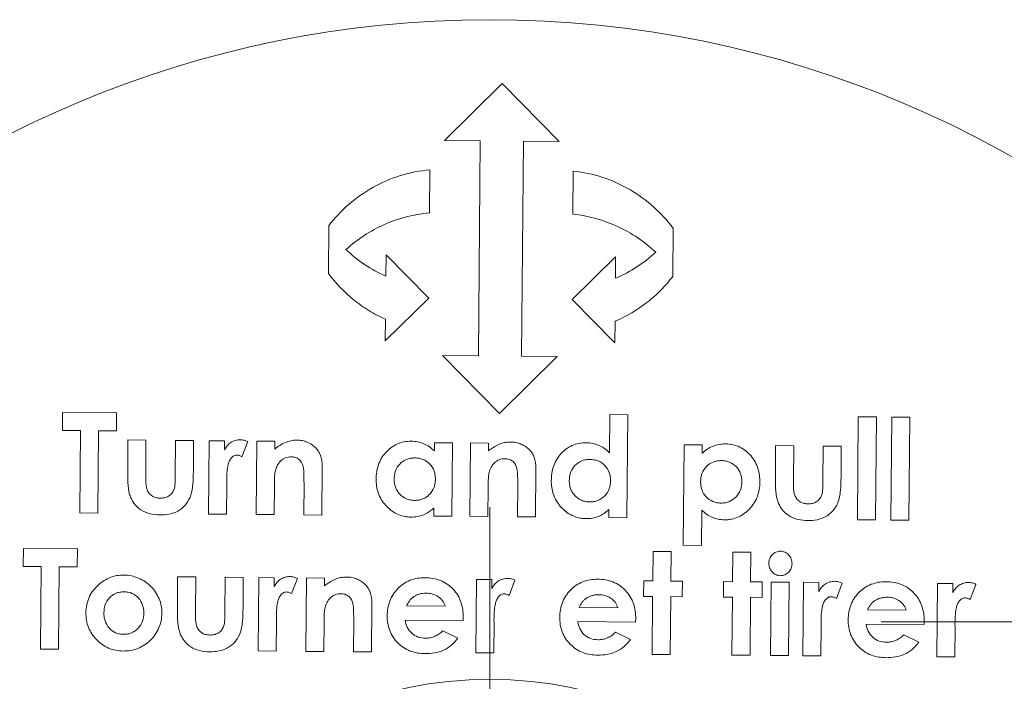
# Model space of a CAD drawing. Header units: millimetres. Extents: x 96 to 854, y -4 to 851.
# Tile 21 of 24: x 759 to 793, y 693 to 716. Entities that reach past the tile are written whole.
import ezdxf

# ---------------------------------------------------------------- set-up
doc = ezdxf.new("R2010")
doc.units = ezdxf.units.MM

# ---------------------------------------------------------------- blocks, each defined once
blk = doc.blocks.new('SW_CENTERMARKSYMBOL_10')
at = {"color": 0, "linetype": 'Continuous', "lineweight": 0}
for p, q in [((0, 2.5), (0, 4.65)), ((0, 0), (0, 2.5)), ((-2.5, 0), (-4.65, 0)), ((0, 0), (-2.5, 0)), ((0, 0), (2.5, 0)), ((0, 0), (0, -2.5)), ((2.5, 0), (4.65, 0)), ((0, -2.5), (0, -4.65))]:
    blk.add_line(p, q, dxfattribs=at)
blk = doc.blocks.new('SW_CENTERMARKSYMBOL_11')
at = {"color": 0, "linetype": 'Continuous', "lineweight": 0}
blk.add_line((0, 5), (0, 20), dxfattribs=at)

msp = doc.modelspace()

# ---------------------------------------------------------------- linework, layer by layer
at = {"color": 7, "linetype": 'Continuous', "lineweight": 15}
for p, q in [((776.007, 713.919), (773.99, 711.937)), ((777.99, 711.902), (776.007, 713.919)), ((773.99, 711.937), (775.24, 711.926)), ((775.24, 711.926), (775.174, 704.426)), ((776.674, 704.413), (776.74, 711.913)), ((776.74, 711.913), (777.99, 711.902)), ((773.468, 709.416), (773.481, 710.916)), ((778.481, 710.872), (778.468, 709.372)), ((769.964, 708.972), (769.949, 707.304)), ((781.949, 707.2), (781.963, 708.867)), ((771.955, 707.954), (771.948, 707.204)), ((773.442, 706.441), (771.955, 707.954)), ((779.955, 707.884), (778.442, 706.398)), ((779.948, 707.134), (779.955, 707.884)), ((771.929, 704.954), (773.442, 706.441)), ((778.442, 706.398), (779.928, 704.885)), ((771.935, 705.704), (771.929, 704.954)), ((779.928, 704.885), (779.935, 705.635)), ((773.924, 704.437), (775.907, 702.42)), ((775.174, 704.426), (773.924, 704.437)), ((775.907, 702.42), (777.924, 704.402)), ((777.924, 704.402), (776.674, 704.413)), ((760.682, 702.458), (760.676, 701.83)), ((762.566, 702.441), (760.682, 702.458)), ((762.561, 701.813), (762.566, 702.441)), ((779.752, 702.381), (779.741, 701.051)), ((780.381, 702.376), (779.752, 702.381)), ((780.349, 698.786), (780.381, 702.376)), ((788.412, 702.306), (788.381, 698.716)), ((789.041, 702.3), (788.412, 702.306)), ((789.009, 698.711), (789.041, 702.3)), ((789.579, 702.295), (789.548, 698.706)), ((790.207, 702.29), (789.579, 702.295)), ((790.176, 698.7), (790.207, 702.29)), ((760.676, 701.83), (761.305, 701.824)), ((761.305, 701.824), (761.28, 698.953)), ((761.908, 698.947), (761.933, 701.819)), ((761.933, 701.819), (762.561, 701.813)), ((762.962, 701.496), (762.953, 700.439)), ((763.59, 701.49), (762.962, 701.496)), ((763.58, 700.263), (763.59, 701.49)), ((764.622, 701.481), (764.611, 700.233)), ((765.25, 701.476), (764.622, 701.481)), ((765.241, 700.401), (765.25, 701.476)), ((765.789, 701.471), (765.767, 698.913)), ((766.327, 701.466), (765.789, 701.471)), ((766.325, 701.151), (766.327, 701.466)), ((766.935, 700.911), (767.135, 701.441)), ((767.449, 701.456), (767.427, 698.899)), ((768.077, 701.451), (767.449, 701.456)), ((768.075, 701.18), (768.077, 701.451)), ((773.641, 701.402), (773.639, 701.114)), ((774.269, 701.397), (773.641, 701.402)), ((774.247, 698.839), (774.269, 701.397)), ((774.897, 701.391), (774.875, 698.834)), ((775.526, 701.386), (774.897, 701.391)), ((775.523, 701.115), (775.526, 701.386)), ((782.346, 701.326), (782.315, 697.827)), ((782.974, 701.321), (782.346, 701.326)), ((782.972, 701.033), (782.974, 701.321)), ((785.532, 701.299), (785.522, 700.242)), ((786.16, 701.293), (785.532, 701.299)), ((786.149, 700.066), (786.16, 701.293)), ((787.192, 701.284), (787.181, 700.036)), ((787.82, 701.279), (787.192, 701.284)), ((787.811, 700.204), (787.82, 701.279)), ((769.715, 698.879), (769.73, 700.556)), ((777.164, 698.814), (777.178, 700.491)), ((766.395, 698.908), (766.404, 699.943)), ((766.404, 699.943), (766.403, 700.068)), ((769.097, 699.995), (769.087, 698.884)), ((776.545, 699.93), (776.535, 698.819)), ((768.055, 698.893), (768.064, 699.911)), ((775.503, 698.828), (775.512, 699.846)), ((761.28, 698.953), (761.908, 698.947)), ((765.767, 698.913), (766.395, 698.908)), ((767.427, 698.899), (768.055, 698.893)), ((773.621, 699.124), (773.619, 698.845)), ((779.724, 699.071), (779.721, 698.792)), ((782.944, 697.821), (782.954, 699.052)), ((769.087, 698.884), (769.715, 698.879)), ((773.619, 698.845), (774.247, 698.839)), ((774.875, 698.834), (775.503, 698.828)), ((776.535, 698.819), (777.164, 698.814)), ((779.721, 698.792), (780.349, 698.786)), ((788.381, 698.716), (789.009, 698.711)), ((789.548, 698.706), (790.176, 698.7)), ((759.317, 697.713), (759.312, 697.085)), ((761.202, 697.697), (759.317, 697.713)), ((761.197, 697.069), (761.202, 697.697)), ((781.26, 697.612), (781.251, 696.58)), ((781.888, 697.606), (781.26, 697.612)), ((781.879, 696.574), (781.888, 697.606)), ((782.315, 697.827), (782.944, 697.821)), ((784.042, 697.587), (784.033, 696.555)), ((784.67, 697.582), (784.042, 697.587)), ((784.661, 696.55), (784.67, 697.582)), ((759.312, 697.085), (759.94, 697.08)), ((759.94, 697.08), (759.915, 694.208)), ((760.543, 694.203), (760.568, 697.074)), ((760.568, 697.074), (761.197, 697.069)), ((764.694, 696.724), (764.684, 695.668)), ((765.322, 696.719), (764.694, 696.724)), ((765.311, 695.491), (765.322, 696.719)), ((766.354, 696.71), (766.343, 695.461)), ((766.982, 696.704), (766.354, 696.71)), ((766.973, 695.629), (766.982, 696.704)), ((767.52, 696.7), (767.498, 694.142)), ((768.059, 696.695), (767.52, 696.7)), ((768.056, 696.38), (768.059, 696.695)), ((768.667, 696.139), (768.866, 696.67)), ((769.181, 696.685), (769.158, 694.127)), ((769.809, 696.68), (769.181, 696.685)), ((769.806, 696.409), (769.809, 696.68)), ((775.104, 696.633), (775.081, 694.076)), ((775.642, 696.629), (775.104, 696.633)), ((775.639, 696.314), (775.642, 696.629)), ((776.25, 696.073), (776.449, 696.603)), ((780.937, 696.582), (780.932, 696.044)), ((781.251, 696.58), (780.937, 696.582)), ((782.283, 696.571), (781.879, 696.574)), ((782.278, 696.032), (782.283, 696.571)), ((783.719, 696.558), (783.714, 696.02)), ((784.033, 696.555), (783.719, 696.558)), ((785.065, 696.546), (784.661, 696.55)), ((785.06, 696.008), (785.065, 696.546)), ((785.379, 696.544), (785.356, 693.986)), ((786.007, 696.538), (785.379, 696.544)), ((785.985, 693.981), (786.007, 696.538)), ((786.501, 696.534), (786.478, 693.976)), ((787.039, 696.529), (786.501, 696.534)), ((787.036, 696.214), (787.039, 696.529)), ((787.647, 695.973), (787.846, 696.504)), ((791.167, 696.493), (791.145, 693.936)), ((791.705, 696.488), (791.167, 696.493)), ((791.703, 696.174), (791.705, 696.488)), ((792.313, 695.933), (792.513, 696.463)), ((780.932, 696.044), (781.246, 696.041)), ((781.246, 696.041), (781.228, 694.022)), ((781.857, 694.017), (781.874, 696.036)), ((781.874, 696.036), (782.278, 696.032)), ((783.714, 696.02), (784.028, 696.017)), ((784.028, 696.017), (784.01, 693.998)), ((784.639, 693.992), (784.656, 696.011)), ((784.656, 696.011), (785.06, 696.008)), ((771.447, 694.107), (771.461, 695.784)), ((774.018, 695.7), (772.672, 695.712)), ((780.031, 695.648), (778.685, 695.66)), ((790.082, 695.56), (788.736, 695.572)), ((768.126, 694.136), (768.135, 695.172)), ((768.135, 695.172), (768.134, 695.297)), ((769.787, 694.122), (769.795, 695.14)), ((770.828, 695.223), (770.819, 694.113)), ((772.623, 695.219), (774.64, 695.201)), ((774.64, 695.201), (774.643, 695.32)), ((775.718, 695.106), (775.717, 695.231)), ((778.636, 695.167), (780.653, 695.149)), ((780.653, 695.149), (780.656, 695.267)), ((787.115, 695.006), (787.114, 695.131)), ((790.704, 695.061), (790.707, 695.18)), ((774.457, 694.59), (773.934, 694.845)), ((775.709, 694.07), (775.718, 695.106)), ((780.47, 694.538), (779.946, 694.793)), ((787.106, 693.971), (787.115, 695.006)), ((788.687, 695.079), (790.704, 695.061)), ((791.773, 693.93), (791.782, 694.966)), ((791.782, 694.966), (791.781, 695.09)), ((790.521, 694.45), (789.997, 694.705)), ((759.915, 694.208), (760.543, 694.203)), ((767.498, 694.142), (768.126, 694.136)), ((769.158, 694.127), (769.787, 694.122)), ((770.819, 694.113), (771.447, 694.107)), ((775.081, 694.076), (775.709, 694.07)), ((781.228, 694.022), (781.857, 694.017)), ((784.01, 693.998), (784.639, 693.992)), ((785.356, 693.986), (785.985, 693.981)), ((786.478, 693.976), (787.106, 693.971)), ((791.145, 693.936), (791.773, 693.93))]:
    msp.add_line(p, q, dxfattribs=at)
for radius in [37, 14]:
    msp.add_circle((775.568, 679.15), radius, dxfattribs=at)
for points, knots in [([(773.481, 710.916), (773.131, 710.884), (772.791, 710.816), (772.131, 710.612), (771.807, 710.474), (771.206, 710.139), (770.926, 709.943), (770.406, 709.494), (770.171, 709.243), (769.964, 708.972)], [0, 0, 0, 0, 0.25, 0.25, 0.5, 0.5, 0.75, 0.75, 1, 1, 1, 1]), ([(781.963, 708.867), (781.761, 709.142), (781.533, 709.393), (781.026, 709.848), (780.744, 710.054), (780.148, 710.4), (779.835, 710.541), (779.174, 710.759), (778.83, 710.834), (778.481, 710.872)], [0, 0, 0, 0, 0.25, 0.25, 0.5, 0.5, 0.75, 0.75, 1, 1, 1, 1]), ([(770.557, 708.133), (770.955, 708.496), (771.402, 708.789), (772.399, 709.23), (772.922, 709.366), (773.468, 709.416)], [0, 0, 0, 0, 0.5, 0.5, 1, 1, 1, 1]), ([(778.468, 709.372), (779.012, 709.313), (779.532, 709.168), (780.521, 708.709), (780.964, 708.408), (781.356, 708.039)], [0, 0, 0, 0, 0.5, 0.5, 1, 1, 1, 1]), ([(769.949, 707.304), (770.202, 706.961), (770.494, 706.654), (770.994, 706.25), (771.171, 706.124), (771.542, 705.896), (771.735, 705.794), (771.935, 705.704)], [0, 0, 0, 0, 0.5, 0.5, 0.75, 0.75, 1, 1, 1, 1]), ([(779.935, 705.635), (780.339, 705.807), (780.709, 706.026), (781.217, 706.421), (781.378, 706.565), (781.679, 706.869), (781.819, 707.03), (781.949, 707.2)], [0, 0, 0, 0, 0.5, 0.5, 0.75, 0.75, 1, 1, 1, 1]), ([(766.879, 701.506), (766.821, 701.505), (766.764, 701.499), (766.652, 701.467), (766.598, 701.443), (766.501, 701.379), (766.457, 701.34), (766.382, 701.252), (766.353, 701.202), (766.325, 701.151)], [0, 0, 0, 0, 0.25, 0.25, 0.5, 0.5, 0.75, 0.75, 1, 1, 1, 1]), ([(767.135, 701.441), (767.095, 701.459), (767.054, 701.476), (766.969, 701.499), (766.924, 701.504), (766.879, 701.506)], [0, 0, 0, 0, 0.5, 0.5, 1, 1, 1, 1]), ([(768.852, 701.489), (768.78, 701.488), (768.709, 701.483), (768.569, 701.454), (768.501, 701.433), (768.307, 701.349), (768.188, 701.267), (768.075, 701.18)], [0, 0, 0, 0, 0.25, 0.25, 0.5, 0.5, 1, 1, 1, 1]), ([(769.508, 701.22), (769.464, 701.261), (769.419, 701.301), (769.318, 701.369), (769.265, 701.397), (769.153, 701.443), (769.094, 701.461), (768.974, 701.484), (768.913, 701.487), (768.852, 701.489)], [0, 0, 0, 0, 0.25, 0.25, 0.5, 0.5, 0.75, 0.75, 1, 1, 1, 1]), ([(772.83, 701.454), (772.745, 701.453), (772.661, 701.448), (772.496, 701.415), (772.413, 701.388), (772.184, 701.283), (772.049, 701.177), (771.881, 700.99), (771.832, 700.922), (771.749, 700.778), (771.715, 700.702), (771.662, 700.546), (771.642, 700.464), (771.617, 700.301), (771.613, 700.219), (771.611, 700.136)], [0, 0, 0, 0, 0.125, 0.125, 0.25, 0.25, 0.5, 0.5, 0.625, 0.625, 0.75, 0.75, 0.875, 0.875, 1, 1, 1, 1]), ([(773.639, 701.114), (773.584, 701.165), (773.528, 701.215), (773.404, 701.3), (773.339, 701.336), (773.202, 701.394), (773.129, 701.416), (772.982, 701.447), (772.906, 701.452), (772.83, 701.454)], [0, 0, 0, 0, 0.25, 0.25, 0.5, 0.5, 0.75, 0.75, 1, 1, 1, 1]), ([(776.3, 701.424), (776.228, 701.423), (776.157, 701.418), (776.016, 701.388), (775.949, 701.368), (775.754, 701.284), (775.636, 701.201), (775.523, 701.115)], [0, 0, 0, 0, 0.25, 0.25, 0.5, 0.5, 1, 1, 1, 1]), ([(776.956, 701.155), (776.912, 701.196), (776.867, 701.237), (776.766, 701.305), (776.713, 701.333), (776.601, 701.378), (776.542, 701.396), (776.422, 701.419), (776.361, 701.422), (776.3, 701.424)], [0, 0, 0, 0, 0.25, 0.25, 0.5, 0.5, 0.75, 0.75, 1, 1, 1, 1]), ([(778.933, 701.401), (778.847, 701.4), (778.762, 701.395), (778.597, 701.361), (778.515, 701.335), (778.286, 701.23), (778.151, 701.124), (777.929, 700.876), (777.845, 700.729), (777.765, 700.494), (777.745, 700.412), (777.72, 700.249), (777.716, 700.166), (777.713, 700.083)], [0, 0, 0, 0, 0.125, 0.125, 0.25, 0.25, 0.5, 0.5, 0.75, 0.75, 0.875, 0.875, 1, 1, 1, 1]), ([(779.741, 701.051), (779.687, 701.104), (779.631, 701.154), (779.507, 701.241), (779.442, 701.279), (779.305, 701.339), (779.232, 701.363), (779.084, 701.394), (779.008, 701.398), (778.933, 701.401)], [0, 0, 0, 0, 0.25, 0.25, 0.5, 0.5, 0.75, 0.75, 1, 1, 1, 1]), ([(783.787, 701.359), (783.711, 701.358), (783.635, 701.353), (783.486, 701.325), (783.414, 701.304), (783.276, 701.248), (783.209, 701.213), (783.084, 701.131), (783.027, 701.083), (782.972, 701.033)], [0, 0, 0, 0, 0.25, 0.25, 0.5, 0.5, 0.75, 0.75, 1, 1, 1, 1]), ([(784.982, 700.02), (784.981, 700.102), (784.979, 700.184), (784.957, 700.345), (784.939, 700.425), (784.891, 700.582), (784.857, 700.66), (784.777, 700.806), (784.729, 700.874), (784.619, 701.002), (784.559, 701.061), (784.428, 701.166), (784.355, 701.212), (784.202, 701.286), (784.123, 701.313), (783.958, 701.349), (783.872, 701.356), (783.787, 701.359)], [0, 0, 0, 0, 0.125, 0.125, 0.25, 0.25, 0.375, 0.375, 0.5, 0.5, 0.625, 0.625, 0.75, 0.75, 0.875, 0.875, 1, 1, 1, 1]), ([(766.403, 700.068), (766.405, 700.243), (766.411, 700.418), (766.452, 700.632), (766.463, 700.674), (766.492, 700.757), (766.513, 700.797), (766.562, 700.871), (766.591, 700.905), (766.647, 700.942), (766.667, 700.953), (766.71, 700.966), (766.733, 700.968), (766.755, 700.969)], [0, 0, 0, 0, 0.5, 0.5, 0.625, 0.625, 0.75, 0.75, 0.875, 0.875, 0.9375, 0.9375, 1, 1, 1, 1]), ([(766.755, 700.969), (766.771, 700.968), (766.787, 700.967), (766.802, 700.963), (766.818, 700.96), (766.833, 700.955), (766.848, 700.95), (766.863, 700.944), (766.878, 700.938), (766.892, 700.931), (766.907, 700.925), (766.921, 700.918), (766.935, 700.911)], [0, 0, 0, 0, 0.0000481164, 0.0000481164, 0.0000481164, 0.0000963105, 0.0000963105, 0.0000963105, 0.000144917, 0.000144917, 0.000144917, 0.0001936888, 0.0001936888, 0.0001936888, 0.0001936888]), ([(769.73, 700.556), (769.729, 700.616), (769.728, 700.676), (769.714, 700.795), (769.702, 700.854), (769.669, 700.968), (769.646, 701.023), (769.587, 701.128), (769.549, 701.175), (769.508, 701.22)], [0, 0, 0, 0, 0.25, 0.25, 0.5, 0.5, 0.75, 0.75, 1, 1, 1, 1]), ([(777.178, 700.491), (777.178, 700.551), (777.176, 700.61), (777.162, 700.729), (777.151, 700.788), (777.118, 700.902), (777.095, 700.957), (777.036, 701.063), (776.997, 701.11), (776.956, 701.155)], [0, 0, 0, 0, 0.25, 0.25, 0.5, 0.5, 0.75, 0.75, 1, 1, 1, 1]), ([(768.098, 700.426), (768.116, 700.489), (768.136, 700.551), (768.198, 700.666), (768.238, 700.721), (768.335, 700.812), (768.391, 700.849), (768.485, 700.886), (768.518, 700.894), (768.584, 700.905), (768.617, 700.906), (768.651, 700.908)], [0, 0, 0, 0, 0.25, 0.25, 0.5, 0.5, 0.75, 0.75, 0.875, 0.875, 1, 1, 1, 1]), ([(768.651, 700.908), (768.7, 700.905), (768.749, 700.901), (768.842, 700.871), (768.886, 700.848), (768.999, 700.755), (769.046, 700.665), (769.086, 700.477), (769.09, 700.38), (769.096, 700.188), (769.097, 700.091), (769.097, 699.995)], [0, 0, 0, 0, 0.125, 0.125, 0.25, 0.25, 0.5, 0.5, 0.75, 0.75, 1, 1, 1, 1]), ([(772.239, 700.141), (772.241, 700.188), (772.243, 700.234), (772.258, 700.326), (772.27, 700.371), (772.317, 700.505), (772.368, 700.587), (772.502, 700.726), (772.582, 700.782), (772.717, 700.837), (772.763, 700.851), (772.859, 700.867), (772.908, 700.869), (772.957, 700.87)], [0, 0, 0, 0, 0.125, 0.125, 0.25, 0.25, 0.5, 0.5, 0.75, 0.75, 0.875, 0.875, 1, 1, 1, 1]), ([(772.957, 700.87), (773.006, 700.868), (773.055, 700.865), (773.15, 700.848), (773.197, 700.835), (773.333, 700.782), (773.413, 700.725), (773.548, 700.586), (773.6, 700.503), (773.647, 700.368), (773.659, 700.321), (773.672, 700.227), (773.674, 700.178), (773.675, 700.13)], [0, 0, 0, 0, 0.125, 0.125, 0.25, 0.25, 0.5, 0.5, 0.75, 0.75, 0.875, 0.875, 1, 1, 1, 1]), ([(775.546, 700.361), (775.564, 700.424), (775.584, 700.486), (775.646, 700.601), (775.686, 700.656), (775.782, 700.746), (775.839, 700.784), (775.932, 700.82), (775.965, 700.829), (776.032, 700.84), (776.066, 700.841), (776.099, 700.843)], [0, 0, 0, 0, 0.25, 0.25, 0.5, 0.5, 0.75, 0.75, 0.875, 0.875, 1, 1, 1, 1]), ([(776.099, 700.843), (776.149, 700.84), (776.197, 700.836), (776.291, 700.806), (776.335, 700.783), (776.449, 700.689), (776.495, 700.598), (776.534, 700.409), (776.538, 700.313), (776.545, 700.122), (776.546, 700.026), (776.545, 699.93)], [0, 0, 0, 0, 0.125, 0.125, 0.25, 0.25, 0.5, 0.5, 0.75, 0.75, 1, 1, 1, 1]), ([(778.341, 700.087), (778.343, 700.135), (778.346, 700.182), (778.36, 700.274), (778.372, 700.319), (778.42, 700.452), (778.471, 700.534), (778.605, 700.672), (778.684, 700.729), (778.818, 700.784), (778.865, 700.797), (778.961, 700.813), (779.01, 700.816), (779.059, 700.817)], [0, 0, 0, 0, 0.125, 0.125, 0.25, 0.25, 0.5, 0.5, 0.75, 0.75, 0.875, 0.875, 1, 1, 1, 1]), ([(779.059, 700.817), (779.108, 700.815), (779.157, 700.812), (779.253, 700.795), (779.3, 700.782), (779.436, 700.728), (779.517, 700.67), (779.651, 700.532), (779.703, 700.448), (779.75, 700.313), (779.761, 700.266), (779.775, 700.172), (779.776, 700.125), (779.777, 700.077)], [0, 0, 0, 0, 0.125, 0.125, 0.25, 0.25, 0.5, 0.5, 0.75, 0.75, 0.875, 0.875, 1, 1, 1, 1]), ([(782.918, 700.05), (782.92, 700.097), (782.922, 700.145), (782.937, 700.238), (782.949, 700.284), (782.998, 700.419), (783.051, 700.501), (783.187, 700.638), (783.268, 700.693), (783.404, 700.745), (783.45, 700.758), (783.547, 700.774), (783.597, 700.776), (783.646, 700.777)], [0, 0, 0, 0, 0.125, 0.125, 0.25, 0.25, 0.5, 0.5, 0.75, 0.75, 0.875, 0.875, 1, 1, 1, 1]), ([(783.646, 700.777), (783.694, 700.775), (783.742, 700.772), (783.836, 700.755), (783.883, 700.741), (784.017, 700.685), (784.097, 700.628), (784.229, 700.488), (784.281, 700.405), (784.327, 700.27), (784.338, 700.223), (784.351, 700.13), (784.353, 700.082), (784.354, 700.035)], [0, 0, 0, 0, 0.125, 0.125, 0.25, 0.25, 0.5, 0.5, 0.75, 0.75, 0.875, 0.875, 1, 1, 1, 1]), ([(762.953, 700.439), (762.952, 700.298), (762.953, 700.157), (762.969, 699.875), (762.982, 699.734), (763.022, 699.599)], [0, 0, 0, 0, 0.5, 0.5, 1, 1, 1, 1]), ([(765.125, 699.492), (765.183, 699.636), (765.207, 699.789), (765.234, 700.095), (765.239, 700.248), (765.241, 700.401)], [0, 0, 0, 0, 0.5, 0.5, 1, 1, 1, 1]), ([(768.064, 699.911), (768.065, 699.997), (768.066, 700.083), (768.075, 700.255), (768.078, 700.341), (768.098, 700.426)], [0, 0, 0, 0, 0.5, 0.5, 1, 1, 1, 1]), ([(775.512, 699.846), (775.513, 699.932), (775.514, 700.018), (775.519, 700.104), (775.521, 700.147), (775.523, 700.19), (775.527, 700.233), (775.531, 700.276), (775.536, 700.319), (775.546, 700.361)], [0, 0, 0, 0, 0.0002644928, 0.0002644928, 0.0002644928, 0.0003970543, 0.0003970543, 0.0003970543, 0.0005303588, 0.0005303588, 0.0005303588, 0.0005303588]), ([(764.089, 699.467), (764.042, 699.468), (763.996, 699.471), (763.907, 699.492), (763.863, 699.508), (763.745, 699.574), (763.682, 699.646), (763.606, 699.808), (763.594, 699.901), (763.581, 700.081), (763.579, 700.172), (763.58, 700.263)], [0, 0, 0, 0, 0.125, 0.125, 0.25, 0.25, 0.5, 0.5, 0.75, 0.75, 1, 1, 1, 1]), ([(764.611, 700.233), (764.61, 700.154), (764.608, 700.075), (764.598, 699.917), (764.592, 699.838), (764.564, 699.762)], [0, 0, 0, 0, 0.5, 0.5, 1, 1, 1, 1]), ([(771.611, 700.136), (771.612, 700.054), (771.615, 699.971), (771.639, 699.809), (771.659, 699.729), (771.741, 699.494), (771.826, 699.349), (771.993, 699.162), (772.053, 699.105), (772.185, 699.001), (772.257, 698.956), (772.409, 698.882), (772.489, 698.855), (772.614, 698.826), (772.656, 698.819), (772.741, 698.81), (772.783, 698.808), (772.826, 698.807)], [0, 0, 0, 0, 0.125, 0.125, 0.25, 0.25, 0.5, 0.5, 0.625, 0.625, 0.75, 0.75, 0.875, 0.875, 0.9375, 0.9375, 1, 1, 1, 1]), ([(772.947, 699.389), (772.898, 699.391), (772.849, 699.395), (772.755, 699.413), (772.708, 699.428), (772.574, 699.486), (772.495, 699.544), (772.397, 699.65), (772.368, 699.688), (772.318, 699.77), (772.299, 699.814), (772.267, 699.903), (772.255, 699.95), (772.242, 700.045), (772.24, 700.093), (772.239, 700.141)], [0, 0, 0, 0, 0.125, 0.125, 0.25, 0.25, 0.5, 0.5, 0.625, 0.625, 0.75, 0.75, 0.875, 0.875, 1, 1, 1, 1]), ([(773.675, 700.13), (773.673, 700.082), (773.671, 700.035), (773.656, 699.941), (773.645, 699.895), (773.597, 699.759), (773.546, 699.675), (773.444, 699.569), (773.408, 699.537), (773.327, 699.482), (773.283, 699.459), (773.192, 699.422), (773.145, 699.409), (773.047, 699.392), (772.997, 699.39), (772.947, 699.389)], [0, 0, 0, 0, 0.125, 0.125, 0.25, 0.25, 0.5, 0.5, 0.625, 0.625, 0.75, 0.75, 0.875, 0.875, 1, 1, 1, 1]), ([(777.713, 700.083), (777.714, 700.001), (777.717, 699.918), (777.741, 699.757), (777.761, 699.677), (777.843, 699.441), (777.928, 699.296), (778.096, 699.108), (778.156, 699.051), (778.288, 698.947), (778.361, 698.902), (778.513, 698.829), (778.592, 698.801), (778.716, 698.773), (778.758, 698.765), (778.843, 698.756), (778.886, 698.755), (778.929, 698.754)], [0, 0, 0, 0, 0.125, 0.125, 0.25, 0.25, 0.5, 0.5, 0.625, 0.625, 0.75, 0.75, 0.875, 0.875, 0.9375, 0.9375, 1, 1, 1, 1]), ([(779.049, 699.336), (779.001, 699.338), (778.952, 699.341), (778.857, 699.36), (778.81, 699.374), (778.677, 699.433), (778.597, 699.491), (778.5, 699.597), (778.47, 699.635), (778.42, 699.717), (778.401, 699.761), (778.369, 699.851), (778.357, 699.898), (778.344, 699.992), (778.342, 700.04), (778.341, 700.087)], [0, 0, 0, 0, 0.125, 0.125, 0.25, 0.25, 0.5, 0.5, 0.625, 0.625, 0.75, 0.75, 0.875, 0.875, 1, 1, 1, 1]), ([(779.777, 700.077), (779.775, 700.029), (779.773, 699.981), (779.759, 699.887), (779.747, 699.841), (779.699, 699.705), (779.648, 699.622), (779.513, 699.481), (779.431, 699.424), (779.294, 699.369), (779.247, 699.355), (779.149, 699.339), (779.099, 699.337), (779.049, 699.336)], [0, 0, 0, 0, 0.125, 0.125, 0.25, 0.25, 0.5, 0.5, 0.75, 0.75, 0.875, 0.875, 1, 1, 1, 1]), ([(783.633, 699.296), (783.584, 699.298), (783.535, 699.301), (783.44, 699.318), (783.394, 699.332), (783.257, 699.388), (783.174, 699.446), (783.042, 699.589), (782.991, 699.674), (782.945, 699.811), (782.934, 699.858), (782.921, 699.954), (782.919, 700.002), (782.918, 700.05)], [0, 0, 0, 0, 0.125, 0.125, 0.25, 0.25, 0.5, 0.5, 0.75, 0.75, 0.875, 0.875, 1, 1, 1, 1]), ([(784.354, 700.035), (784.352, 699.987), (784.35, 699.939), (784.335, 699.846), (784.323, 699.8), (784.272, 699.666), (784.221, 699.584), (784.088, 699.444), (784.009, 699.387), (783.875, 699.331), (783.828, 699.317), (783.732, 699.3), (783.682, 699.297), (783.633, 699.296)], [0, 0, 0, 0, 0.125, 0.125, 0.25, 0.25, 0.5, 0.5, 0.75, 0.75, 0.875, 0.875, 1, 1, 1, 1]), ([(783.745, 698.712), (783.788, 698.712), (783.83, 698.713), (783.915, 698.72), (783.956, 698.727), (784.08, 698.753), (784.162, 698.779), (784.389, 698.885), (784.524, 698.989), (784.75, 699.231), (784.839, 699.376), (784.925, 699.608), (784.947, 699.688), (784.975, 699.853), (784.979, 699.936), (784.982, 700.02)], [0, 0, 0, 0, 0.0625, 0.0625, 0.125, 0.125, 0.25, 0.25, 0.5, 0.5, 0.75, 0.75, 0.875, 0.875, 1, 1, 1, 1]), ([(785.522, 700.242), (785.522, 700.102), (785.523, 699.961), (785.538, 699.68), (785.552, 699.539), (785.592, 699.402)], [0, 0, 0, 0, 0.5, 0.5, 1, 1, 1, 1]), ([(786.658, 699.27), (786.612, 699.271), (786.567, 699.274), (786.478, 699.295), (786.433, 699.31), (786.314, 699.378), (786.249, 699.452), (786.193, 699.576), (786.181, 699.62), (786.165, 699.709), (786.16, 699.753), (786.15, 699.887), (786.149, 699.976), (786.149, 700.066)], [0, 0, 0, 0, 0.125, 0.125, 0.25, 0.25, 0.5, 0.5, 0.625, 0.625, 0.75, 0.75, 1, 1, 1, 1]), ([(787.181, 700.036), (787.18, 699.956), (787.178, 699.877), (787.167, 699.719), (787.161, 699.64), (787.133, 699.565)], [0, 0, 0, 0, 0.5, 0.5, 1, 1, 1, 1]), ([(787.695, 699.295), (787.753, 699.438), (787.776, 699.589), (787.803, 699.896), (787.809, 700.05), (787.811, 700.204)], [0, 0, 0, 0, 0.5, 0.5, 1, 1, 1, 1]), ([(763.022, 699.599), (763.04, 699.545), (763.06, 699.491), (763.109, 699.39), (763.138, 699.341), (763.237, 699.203), (763.32, 699.121), (763.512, 698.994), (763.621, 698.951), (763.847, 698.894), (763.964, 698.886), (764.081, 698.883)], [0, 0, 0, 0, 0.125, 0.125, 0.25, 0.25, 0.5, 0.5, 0.75, 0.75, 1, 1, 1, 1]), ([(764.564, 699.762), (764.544, 699.717), (764.521, 699.673), (764.459, 699.596), (764.421, 699.562), (764.334, 699.51), (764.287, 699.493), (764.188, 699.47), (764.139, 699.468), (764.089, 699.467)], [0, 0, 0, 0, 0.25, 0.25, 0.5, 0.5, 0.75, 0.75, 1, 1, 1, 1]), ([(764.081, 698.883), (764.188, 698.884), (764.295, 698.89), (764.505, 698.932), (764.609, 698.967), (764.796, 699.072), (764.881, 699.142), (765.024, 699.301), (765.079, 699.395), (765.125, 699.492)], [0, 0, 0, 0, 0.25, 0.25, 0.5, 0.5, 0.75, 0.75, 1, 1, 1, 1]), ([(785.592, 699.402), (785.61, 699.348), (785.629, 699.295), (785.679, 699.193), (785.708, 699.143), (785.809, 699.003), (785.892, 698.921), (786.088, 698.794), (786.197, 698.752), (786.421, 698.697), (786.536, 698.689), (786.651, 698.686)], [0, 0, 0, 0, 0.125, 0.125, 0.25, 0.25, 0.5, 0.5, 0.75, 0.75, 1, 1, 1, 1]), ([(786.651, 698.686), (786.76, 698.687), (786.869, 698.694), (787.08, 698.736), (787.184, 698.773), (787.37, 698.877), (787.454, 698.947), (787.594, 699.105), (787.649, 699.198), (787.695, 699.295)], [0, 0, 0, 0, 0.25, 0.25, 0.5, 0.5, 0.75, 0.75, 1, 1, 1, 1]), ([(787.133, 699.565), (787.113, 699.52), (787.091, 699.477), (787.03, 699.4), (786.992, 699.366), (786.907, 699.315), (786.859, 699.297), (786.761, 699.274), (786.709, 699.271), (786.658, 699.27)], [0, 0, 0, 0, 0.25, 0.25, 0.5, 0.5, 0.75, 0.75, 1, 1, 1, 1]), ([(772.826, 698.807), (772.9, 698.808), (772.973, 698.812), (773.119, 698.838), (773.189, 698.858), (773.323, 698.914), (773.388, 698.949), (773.51, 699.03), (773.566, 699.076), (773.621, 699.124)], [0, 0, 0, 0, 0.25, 0.25, 0.5, 0.5, 0.75, 0.75, 1, 1, 1, 1]), ([(778.929, 698.754), (779.002, 698.755), (779.076, 698.758), (779.222, 698.785), (779.292, 698.805), (779.426, 698.861), (779.491, 698.896), (779.612, 698.977), (779.668, 699.023), (779.724, 699.071)], [0, 0, 0, 0, 0.25, 0.25, 0.5, 0.5, 0.75, 0.75, 1, 1, 1, 1]), ([(782.954, 699.052), (783.009, 699.002), (783.064, 698.953), (783.184, 698.868), (783.248, 698.831), (783.381, 698.771), (783.453, 698.749), (783.598, 698.72), (783.671, 698.714), (783.745, 698.712)], [0, 0, 0, 0, 0.25, 0.25, 0.5, 0.5, 0.75, 0.75, 1, 1, 1, 1]), ([(785.701, 697.618), (785.674, 697.617), (785.646, 697.615), (785.593, 697.606), (785.568, 697.598), (785.493, 697.565), (785.449, 697.533), (785.374, 697.455), (785.344, 697.409), (785.304, 697.31), (785.298, 697.256), (785.295, 697.202)], [0, 0, 0, 0, 0.125, 0.125, 0.25, 0.25, 0.5, 0.5, 0.75, 0.75, 1, 1, 1, 1]), ([(786.102, 697.186), (786.1, 697.24), (786.095, 697.293), (786.058, 697.396), (786.028, 697.443), (785.955, 697.525), (785.911, 697.559), (785.835, 697.594), (785.809, 697.604), (785.756, 697.615), (785.728, 697.616), (785.701, 697.618)], [0, 0, 0, 0, 0.25, 0.25, 0.5, 0.5, 0.75, 0.75, 0.875, 0.875, 1, 1, 1, 1]), ([(785.295, 697.202), (785.297, 697.148), (785.302, 697.094), (785.339, 696.991), (785.368, 696.942), (785.442, 696.859), (785.486, 696.824), (785.562, 696.789), (785.588, 696.78), (785.642, 696.768), (785.67, 696.767), (785.698, 696.765)], [0, 0, 0, 0, 0.25, 0.25, 0.5, 0.5, 0.75, 0.75, 0.875, 0.875, 1, 1, 1, 1]), ([(785.698, 696.765), (785.753, 696.768), (785.807, 696.774), (785.906, 696.82), (785.949, 696.853), (786.024, 696.932), (786.054, 696.978), (786.093, 697.077), (786.099, 697.132), (786.102, 697.186)], [0, 0, 0, 0, 0.25, 0.25, 0.5, 0.5, 0.75, 0.75, 1, 1, 1, 1]), ([(762.817, 696.785), (762.737, 696.784), (762.657, 696.78), (762.499, 696.752), (762.422, 696.731), (762.273, 696.674), (762.201, 696.637), (762.064, 696.553), (762.001, 696.503), (761.939, 696.45)], [0, 0, 0, 0, 0.25, 0.25, 0.5, 0.5, 0.75, 0.75, 1, 1, 1, 1]), ([(764.144, 695.452), (764.143, 695.54), (764.138, 695.627), (764.106, 695.797), (764.08, 695.881), (764.014, 696.042), (763.973, 696.119), (763.878, 696.263), (763.823, 696.332), (763.7, 696.454), (763.633, 696.509), (763.487, 696.604), (763.41, 696.646), (763.249, 696.713), (763.167, 696.74), (762.994, 696.775), (762.905, 696.783), (762.817, 696.785)], [0, 0, 0, 0, 0.125, 0.125, 0.25, 0.25, 0.375, 0.375, 0.5, 0.5, 0.625, 0.625, 0.75, 0.75, 0.875, 0.875, 1, 1, 1, 1]), ([(768.611, 696.735), (768.553, 696.733), (768.495, 696.728), (768.384, 696.695), (768.33, 696.671), (768.233, 696.608), (768.189, 696.569), (768.114, 696.481), (768.084, 696.431), (768.056, 696.38)], [0, 0, 0, 0, 0.25, 0.25, 0.5, 0.5, 0.75, 0.75, 1, 1, 1, 1]), ([(768.866, 696.67), (768.826, 696.687), (768.786, 696.705), (768.7, 696.728), (768.656, 696.732), (768.611, 696.735)], [0, 0, 0, 0, 0.5, 0.5, 1, 1, 1, 1]), ([(770.583, 696.718), (770.512, 696.717), (770.441, 696.711), (770.301, 696.682), (770.233, 696.662), (770.038, 696.578), (769.92, 696.495), (769.806, 696.409)], [0, 0, 0, 0, 0.25, 0.25, 0.5, 0.5, 1, 1, 1, 1]), ([(771.239, 696.448), (771.195, 696.49), (771.15, 696.53), (771.049, 696.598), (770.996, 696.626), (770.884, 696.672), (770.825, 696.689), (770.705, 696.712), (770.644, 696.715), (770.583, 696.718)], [0, 0, 0, 0, 0.25, 0.25, 0.5, 0.5, 0.75, 0.75, 1, 1, 1, 1]), ([(773.313, 696.694), (773.225, 696.693), (773.138, 696.689), (772.966, 696.659), (772.881, 696.636), (772.717, 696.571), (772.64, 696.531), (772.496, 696.433), (772.429, 696.375), (772.245, 696.188), (772.148, 696.038), (772.057, 695.796), (772.034, 695.712), (772.003, 695.541), (771.999, 695.454), (771.996, 695.368)], [0, 0, 0, 0, 0.125, 0.125, 0.25, 0.25, 0.375, 0.375, 0.5, 0.5, 0.75, 0.75, 0.875, 0.875, 1, 1, 1, 1]), ([(774.643, 695.32), (774.642, 695.409), (774.64, 695.498), (774.614, 695.672), (774.595, 695.758), (774.509, 696.011), (774.415, 696.168), (774.228, 696.363), (774.161, 696.422), (774.012, 696.522), (773.93, 696.565), (773.763, 696.631), (773.675, 696.654), (773.495, 696.686), (773.404, 696.691), (773.313, 696.694)], [0, 0, 0, 0, 0.125, 0.125, 0.25, 0.25, 0.5, 0.5, 0.625, 0.625, 0.75, 0.75, 0.875, 0.875, 1, 1, 1, 1]), ([(776.194, 696.669), (776.135, 696.667), (776.078, 696.662), (775.967, 696.629), (775.912, 696.605), (775.815, 696.541), (775.771, 696.502), (775.696, 696.414), (775.667, 696.364), (775.639, 696.314)], [0, 0, 0, 0, 0.25, 0.25, 0.5, 0.5, 0.75, 0.75, 1, 1, 1, 1]), ([(776.449, 696.603), (776.409, 696.621), (776.368, 696.639), (776.282, 696.662), (776.238, 696.666), (776.194, 696.669)], [0, 0, 0, 0, 0.5, 0.5, 1, 1, 1, 1]), ([(779.326, 696.641), (779.238, 696.64), (779.15, 696.636), (778.978, 696.606), (778.892, 696.583), (778.729, 696.518), (778.652, 696.478), (778.509, 696.38), (778.441, 696.323), (778.258, 696.136), (778.162, 695.986), (778.07, 695.745), (778.047, 695.661), (778.016, 695.489), (778.011, 695.402), (778.009, 695.315)], [0, 0, 0, 0, 0.125, 0.125, 0.25, 0.25, 0.375, 0.375, 0.5, 0.5, 0.75, 0.75, 0.875, 0.875, 1, 1, 1, 1]), ([(780.656, 695.267), (780.655, 695.356), (780.652, 695.445), (780.627, 695.619), (780.607, 695.705), (780.522, 695.958), (780.428, 696.115), (780.241, 696.311), (780.173, 696.369), (780.024, 696.47), (779.942, 696.513), (779.774, 696.579), (779.687, 696.602), (779.507, 696.634), (779.417, 696.639), (779.326, 696.641)], [0, 0, 0, 0, 0.125, 0.125, 0.25, 0.25, 0.5, 0.5, 0.625, 0.625, 0.75, 0.75, 0.875, 0.875, 1, 1, 1, 1]), ([(787.591, 696.569), (787.532, 696.568), (787.474, 696.562), (787.363, 696.529), (787.309, 696.505), (787.212, 696.442), (787.168, 696.403), (787.094, 696.315), (787.064, 696.265), (787.036, 696.214)], [0, 0, 0, 0, 0.25, 0.25, 0.5, 0.5, 0.75, 0.75, 1, 1, 1, 1]), ([(787.846, 696.504), (787.806, 696.522), (787.765, 696.54), (787.679, 696.563), (787.635, 696.567), (787.591, 696.569)], [0, 0, 0, 0, 0.5, 0.5, 1, 1, 1, 1]), ([(789.377, 696.554), (789.288, 696.553), (789.201, 696.548), (789.029, 696.519), (788.944, 696.496), (788.782, 696.431), (788.705, 696.391), (788.562, 696.294), (788.495, 696.237), (788.373, 696.113), (788.319, 696.046), (788.223, 695.901), (788.184, 695.822), (788.122, 695.66), (788.098, 695.577), (788.067, 695.404), (788.062, 695.316), (788.06, 695.227)], [0, 0, 0, 0, 0.125, 0.125, 0.25, 0.25, 0.375, 0.375, 0.5, 0.5, 0.625, 0.625, 0.75, 0.75, 0.875, 0.875, 1, 1, 1, 1]), ([(790.707, 695.18), (790.706, 695.269), (790.703, 695.357), (790.678, 695.531), (790.658, 695.617), (790.573, 695.871), (790.477, 696.03), (790.289, 696.226), (790.221, 696.284), (790.071, 696.385), (789.989, 696.427), (789.822, 696.492), (789.734, 696.515), (789.556, 696.546), (789.467, 696.551), (789.377, 696.554)], [0, 0, 0, 0, 0.125, 0.125, 0.25, 0.25, 0.5, 0.5, 0.625, 0.625, 0.75, 0.75, 0.875, 0.875, 1, 1, 1, 1]), ([(792.258, 696.529), (792.199, 696.527), (792.141, 696.521), (792.03, 696.489), (791.975, 696.464), (791.879, 696.401), (791.835, 696.362), (791.76, 696.274), (791.731, 696.224), (791.703, 696.174)], [0, 0, 0, 0, 0.25, 0.25, 0.5, 0.5, 0.75, 0.75, 1, 1, 1, 1]), ([(792.513, 696.463), (792.472, 696.481), (792.432, 696.499), (792.346, 696.522), (792.302, 696.526), (792.258, 696.529)], [0, 0, 0, 0, 0.5, 0.5, 1, 1, 1, 1]), ([(761.939, 696.45), (761.871, 696.386), (761.805, 696.32), (761.693, 696.171), (761.646, 696.091), (761.571, 695.923), (761.543, 695.834), (761.506, 695.654), (761.5, 695.563), (761.497, 695.471)], [0, 0, 0, 0, 0.25, 0.25, 0.5, 0.5, 0.75, 0.75, 1, 1, 1, 1]), ([(762.125, 695.471), (762.127, 695.565), (762.139, 695.657), (762.202, 695.834), (762.25, 695.917), (762.381, 696.057), (762.46, 696.114), (762.591, 696.169), (762.636, 696.182), (762.73, 696.199), (762.778, 696.201), (762.825, 696.202)], [0, 0, 0, 0, 0.25, 0.25, 0.5, 0.5, 0.75, 0.75, 0.875, 0.875, 1, 1, 1, 1]), ([(762.825, 696.202), (762.873, 696.2), (762.921, 696.197), (763.014, 696.18), (763.059, 696.167), (763.191, 696.111), (763.269, 696.054), (763.396, 695.914), (763.444, 695.831), (763.49, 695.696), (763.501, 695.65), (763.514, 695.555), (763.515, 695.507), (763.516, 695.459)], [0, 0, 0, 0, 0.125, 0.125, 0.25, 0.25, 0.5, 0.5, 0.75, 0.75, 0.875, 0.875, 1, 1, 1, 1]), ([(768.134, 695.297), (768.137, 695.472), (768.143, 695.647), (768.184, 695.862), (768.195, 695.904), (768.224, 695.987), (768.245, 696.026), (768.294, 696.1), (768.323, 696.134), (768.379, 696.171), (768.399, 696.181), (768.442, 696.195), (768.464, 696.197), (768.486, 696.197)], [0, 0, 0, 0, 0.5, 0.5, 0.625, 0.625, 0.75, 0.75, 0.875, 0.875, 0.9375, 0.9375, 1, 1, 1, 1]), ([(768.486, 696.197), (768.502, 696.196), (768.518, 696.195), (768.534, 696.192), (768.55, 696.189), (768.565, 696.184), (768.58, 696.178), (768.61, 696.167), (768.638, 696.153), (768.667, 696.139)], [0, 0, 0, 0, 0.0000481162, 0.0000481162, 0.0000481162, 0.0000963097, 0.0000963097, 0.0000963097, 0.0001927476, 0.0001927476, 0.0001927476, 0.0001927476]), ([(771.461, 695.784), (771.461, 695.845), (771.46, 695.905), (771.445, 696.024), (771.434, 696.083), (771.401, 696.197), (771.378, 696.252), (771.318, 696.357), (771.28, 696.404), (771.239, 696.448)], [0, 0, 0, 0, 0.25, 0.25, 0.5, 0.5, 0.75, 0.75, 1, 1, 1, 1]), ([(772.903, 696.019), (772.937, 696.041), (772.971, 696.063), (773.044, 696.099), (773.082, 696.112), (773.159, 696.135), (773.198, 696.143), (773.279, 696.153), (773.319, 696.154), (773.36, 696.155)], [0, 0, 0, 0, 0.25, 0.25, 0.5, 0.5, 0.75, 0.75, 1, 1, 1, 1]), ([(773.36, 696.155), (773.432, 696.152), (773.503, 696.146), (773.641, 696.106), (773.707, 696.075), (773.825, 695.996), (773.879, 695.947), (773.966, 695.835), (773.994, 695.768), (774.018, 695.7)], [0, 0, 0, 0, 0.25, 0.25, 0.5, 0.5, 0.75, 0.75, 1, 1, 1, 1]), ([(769.829, 695.654), (769.848, 695.718), (769.868, 695.78), (769.93, 695.896), (769.97, 695.95), (770.067, 696.041), (770.124, 696.078), (770.217, 696.114), (770.25, 696.123), (770.316, 696.133), (770.349, 696.135), (770.383, 696.136)], [0, 0, 0, 0, 0.25, 0.25, 0.5, 0.5, 0.75, 0.75, 0.875, 0.875, 1, 1, 1, 1]), ([(770.383, 696.136), (770.432, 696.134), (770.48, 696.129), (770.572, 696.1), (770.617, 696.077), (770.73, 695.985), (770.777, 695.895), (770.817, 695.706), (770.822, 695.609), (770.828, 695.416), (770.829, 695.32), (770.828, 695.223)], [0, 0, 0, 0, 0.125, 0.125, 0.25, 0.25, 0.5, 0.5, 0.75, 0.75, 1, 1, 1, 1]), ([(772.672, 695.712), (772.701, 695.77), (772.731, 695.827), (772.788, 695.906), (772.807, 695.931), (772.852, 695.978), (772.877, 695.999), (772.903, 696.019)], [0, 0, 0, 0, 0.5, 0.5, 0.75, 0.75, 1, 1, 1, 1]), ([(775.717, 695.231), (775.72, 695.406), (775.726, 695.582), (775.767, 695.796), (775.778, 695.838), (775.807, 695.921), (775.828, 695.96), (775.877, 696.034), (775.906, 696.068), (775.962, 696.105), (775.982, 696.115), (776.024, 696.129), (776.047, 696.131), (776.07, 696.131)], [0, 0, 0, 0, 0.5, 0.5, 0.625, 0.625, 0.75, 0.75, 0.875, 0.875, 0.9375, 0.9375, 1, 1, 1, 1]), ([(776.07, 696.131), (776.086, 696.13), (776.102, 696.129), (776.117, 696.126), (776.133, 696.122), (776.148, 696.117), (776.163, 696.112), (776.193, 696.101), (776.222, 696.087), (776.25, 696.073)], [0, 0, 0, 0, 0.0000481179, 0.0000481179, 0.0000481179, 0.0000963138, 0.0000963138, 0.0000963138, 0.000191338, 0.000191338, 0.000191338, 0.000191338]), ([(778.685, 695.66), (778.714, 695.717), (778.744, 695.774), (778.8, 695.853), (778.82, 695.879), (778.865, 695.926), (778.89, 695.946), (778.915, 695.966)], [0, 0, 0, 0, 0.5, 0.5, 0.75, 0.75, 1, 1, 1, 1]), ([(778.915, 695.966), (778.949, 695.988), (778.983, 696.01), (779.056, 696.046), (779.094, 696.06), (779.171, 696.082), (779.21, 696.091), (779.291, 696.101), (779.332, 696.102), (779.372, 696.102)], [0, 0, 0, 0, 0.25, 0.25, 0.5, 0.5, 0.75, 0.75, 1, 1, 1, 1]), ([(779.372, 696.102), (779.444, 696.099), (779.515, 696.093), (779.653, 696.053), (779.719, 696.023), (779.837, 695.944), (779.891, 695.895), (779.978, 695.782), (780.007, 695.715), (780.031, 695.648)], [0, 0, 0, 0, 0.25, 0.25, 0.5, 0.5, 0.75, 0.75, 1, 1, 1, 1]), ([(787.114, 695.131), (787.117, 695.307), (787.123, 695.484), (787.164, 695.699), (787.176, 695.741), (787.205, 695.823), (787.226, 695.862), (787.275, 695.935), (787.304, 695.969), (787.359, 696.005), (787.379, 696.015), (787.421, 696.029), (787.444, 696.031), (787.467, 696.032)], [0, 0, 0, 0, 0.5, 0.5, 0.625, 0.625, 0.75, 0.75, 0.875, 0.875, 0.9375, 0.9375, 1, 1, 1, 1]), ([(787.467, 696.032), (787.482, 696.031), (787.498, 696.029), (787.514, 696.026), (787.53, 696.023), (787.545, 696.018), (787.56, 696.013), (787.59, 696.002), (787.618, 695.988), (787.647, 695.973)], [0, 0, 0, 0, 0.0000481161, 0.0000481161, 0.0000481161, 0.0000963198, 0.0000963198, 0.0000963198, 0.0001915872, 0.0001915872, 0.0001915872, 0.0001915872]), ([(788.736, 695.572), (788.765, 695.63), (788.795, 695.687), (788.851, 695.766), (788.871, 695.791), (788.916, 695.838), (788.941, 695.858), (788.966, 695.879)], [0, 0, 0, 0, 0.5, 0.5, 0.75, 0.75, 1, 1, 1, 1]), ([(788.966, 695.879), (789, 695.9), (789.034, 695.922), (789.105, 695.958), (789.143, 695.971), (789.221, 695.994), (789.261, 696.003), (789.342, 696.013), (789.382, 696.014), (789.423, 696.015)], [0, 0, 0, 0, 0.25, 0.25, 0.5, 0.5, 0.75, 0.75, 1, 1, 1, 1]), ([(789.423, 696.015), (789.494, 696.012), (789.565, 696.006), (789.701, 695.967), (789.768, 695.936), (789.886, 695.857), (789.941, 695.808), (790.007, 695.724), (790.026, 695.693), (790.057, 695.628), (790.07, 695.594), (790.082, 695.56)], [0, 0, 0, 0, 0.25, 0.25, 0.5, 0.5, 0.75, 0.75, 0.875, 0.875, 1, 1, 1, 1]), ([(791.781, 695.09), (791.783, 695.267), (791.789, 695.445), (791.831, 695.66), (791.843, 695.702), (791.872, 695.784), (791.893, 695.823), (791.942, 695.895), (791.971, 695.929), (792.026, 695.965), (792.046, 695.975), (792.088, 695.988), (792.111, 695.99), (792.133, 695.991)], [0, 0, 0, 0, 0.5, 0.5, 0.625, 0.625, 0.75, 0.75, 0.875, 0.875, 0.9375, 0.9375, 1, 1, 1, 1]), ([(792.133, 695.991), (792.149, 695.99), (792.165, 695.989), (792.18, 695.986), (792.196, 695.982), (792.211, 695.978), (792.226, 695.972), (792.241, 695.967), (792.256, 695.96), (792.27, 695.954), (792.285, 695.947), (792.299, 695.94), (792.313, 695.933)], [0, 0, 0, 0, 0.0000481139, 0.0000481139, 0.0000481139, 0.0000963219, 0.0000963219, 0.0000963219, 0.0001442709, 0.0001442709, 0.0001442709, 0.0001923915, 0.0001923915, 0.0001923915, 0.0001923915]), ([(761.497, 695.471), (761.498, 695.384), (761.502, 695.297), (761.532, 695.128), (761.555, 695.044), (761.651, 694.803), (761.747, 694.659), (761.928, 694.474), (761.993, 694.418), (762.133, 694.318), (762.209, 694.275), (762.367, 694.207), (762.449, 694.181), (762.62, 694.147), (762.708, 694.141), (762.796, 694.138)], [0, 0, 0, 0, 0.125, 0.125, 0.25, 0.25, 0.5, 0.5, 0.625, 0.625, 0.75, 0.75, 0.875, 0.875, 1, 1, 1, 1]), ([(762.81, 694.721), (762.762, 694.723), (762.715, 694.726), (762.622, 694.744), (762.577, 694.758), (762.445, 694.814), (762.369, 694.871), (762.242, 695.014), (762.195, 695.098), (762.15, 695.234), (762.14, 695.28), (762.127, 695.375), (762.125, 695.423), (762.125, 695.471)], [0, 0, 0, 0, 0.125, 0.125, 0.25, 0.25, 0.5, 0.5, 0.75, 0.75, 0.875, 0.875, 1, 1, 1, 1]), ([(764.684, 695.668), (764.684, 695.527), (764.685, 695.385), (764.7, 695.104), (764.714, 694.963), (764.754, 694.828)], [0, 0, 0, 0, 0.5, 0.5, 1, 1, 1, 1]), ([(765.82, 694.695), (765.774, 694.697), (765.729, 694.7), (765.64, 694.72), (765.596, 694.736), (765.478, 694.802), (765.414, 694.873), (765.338, 695.036), (765.326, 695.129), (765.312, 695.309), (765.311, 695.4), (765.311, 695.491)], [0, 0, 0, 0, 0.125, 0.125, 0.25, 0.25, 0.5, 0.5, 0.75, 0.75, 1, 1, 1, 1]), ([(766.857, 694.72), (766.915, 694.864), (766.938, 695.017), (766.965, 695.323), (766.971, 695.476), (766.973, 695.629)], [0, 0, 0, 0, 0.5, 0.5, 1, 1, 1, 1]), ([(769.795, 695.14), (769.797, 695.226), (769.798, 695.312), (769.802, 695.397), (769.804, 695.44), (769.806, 695.483), (769.81, 695.526), (769.814, 695.569), (769.82, 695.612), (769.829, 695.654)], [0, 0, 0, 0, 0.00026142, 0.00026142, 0.00026142, 0.0003924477, 0.0003924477, 0.0003924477, 0.0005242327, 0.0005242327, 0.0005242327, 0.0005242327]), ([(762.796, 694.138), (762.884, 694.139), (762.97, 694.144), (763.141, 694.173), (763.227, 694.197), (763.39, 694.261), (763.468, 694.301), (763.615, 694.395), (763.686, 694.45), (763.872, 694.635), (763.971, 694.784), (764.074, 695.023), (764.1, 695.107), (764.134, 695.278), (764.142, 695.365), (764.144, 695.452)], [0, 0, 0, 0, 0.125, 0.125, 0.25, 0.25, 0.375, 0.375, 0.5, 0.5, 0.75, 0.75, 0.875, 0.875, 1, 1, 1, 1]), ([(763.516, 695.459), (763.514, 695.365), (763.502, 695.272), (763.44, 695.093), (763.389, 695.009), (763.258, 694.867), (763.179, 694.809), (763.046, 694.754), (763, 694.742), (762.906, 694.725), (762.858, 694.722), (762.81, 694.721)], [0, 0, 0, 0, 0.25, 0.25, 0.5, 0.5, 0.75, 0.75, 0.875, 0.875, 1, 1, 1, 1]), ([(766.343, 695.461), (766.342, 695.382), (766.34, 695.303), (766.329, 695.146), (766.323, 695.066), (766.295, 694.991)], [0, 0, 0, 0, 0.5, 0.5, 1, 1, 1, 1]), ([(771.996, 695.368), (771.997, 695.28), (772.001, 695.194), (772.029, 695.023), (772.052, 694.939), (772.145, 694.694), (772.241, 694.549), (772.426, 694.361), (772.493, 694.306), (772.639, 694.21), (772.719, 694.169), (772.882, 694.107), (772.967, 694.084), (773.142, 694.054), (773.23, 694.049), (773.319, 694.046)], [0, 0, 0, 0, 0.125, 0.125, 0.25, 0.25, 0.5, 0.5, 0.625, 0.625, 0.75, 0.75, 0.875, 0.875, 1, 1, 1, 1]), ([(773.331, 694.585), (773.243, 694.588), (773.156, 694.597), (772.991, 694.656), (772.915, 694.7), (772.785, 694.819), (772.733, 694.891), (772.659, 695.048), (772.637, 695.133), (772.623, 695.219)], [0, 0, 0, 0, 0.25, 0.25, 0.5, 0.5, 0.75, 0.75, 1, 1, 1, 1]), ([(778.009, 695.315), (778.01, 695.228), (778.013, 695.142), (778.042, 694.972), (778.064, 694.888), (778.126, 694.725), (778.165, 694.647), (778.259, 694.502), (778.316, 694.433), (778.5, 694.246), (778.65, 694.147), (778.895, 694.054), (778.981, 694.031), (779.155, 694.001), (779.243, 693.996), (779.332, 693.994)], [0, 0, 0, 0, 0.125, 0.125, 0.25, 0.25, 0.375, 0.375, 0.5, 0.5, 0.75, 0.75, 0.875, 0.875, 1, 1, 1, 1]), ([(779.343, 694.532), (779.256, 694.535), (779.169, 694.545), (779.004, 694.603), (778.927, 694.648), (778.797, 694.767), (778.746, 694.839), (778.671, 694.996), (778.65, 695.081), (778.636, 695.167)], [0, 0, 0, 0, 0.25, 0.25, 0.5, 0.5, 0.75, 0.75, 1, 1, 1, 1]), ([(788.06, 695.227), (788.061, 695.141), (788.064, 695.054), (788.093, 694.884), (788.115, 694.8), (788.177, 694.636), (788.216, 694.558), (788.312, 694.412), (788.369, 694.343), (788.554, 694.156), (788.705, 694.057), (788.95, 693.965), (789.036, 693.943), (789.208, 693.913), (789.295, 693.909), (789.382, 693.906)], [0, 0, 0, 0, 0.125, 0.125, 0.25, 0.25, 0.375, 0.375, 0.5, 0.5, 0.75, 0.75, 0.875, 0.875, 1, 1, 1, 1]), ([(764.754, 694.828), (764.772, 694.773), (764.791, 694.719), (764.841, 694.618), (764.87, 694.569), (764.97, 694.43), (765.053, 694.348), (765.246, 694.222), (765.355, 694.179), (765.58, 694.123), (765.696, 694.114), (765.813, 694.112)], [0, 0, 0, 0, 0.125, 0.125, 0.25, 0.25, 0.5, 0.5, 0.75, 0.75, 1, 1, 1, 1]), ([(766.295, 694.991), (766.275, 694.946), (766.253, 694.902), (766.19, 694.824), (766.152, 694.79), (766.066, 694.739), (766.018, 694.721), (765.92, 694.699), (765.87, 694.696), (765.82, 694.695)], [0, 0, 0, 0, 0.25, 0.25, 0.5, 0.5, 0.75, 0.75, 1, 1, 1, 1]), ([(773.934, 694.845), (773.894, 694.805), (773.853, 694.767), (773.761, 694.701), (773.712, 694.673), (773.609, 694.628), (773.555, 694.611), (773.444, 694.589), (773.387, 694.586), (773.331, 694.585)], [0, 0, 0, 0, 0.25, 0.25, 0.5, 0.5, 0.75, 0.75, 1, 1, 1, 1]), ([(779.946, 694.793), (779.906, 694.753), (779.865, 694.715), (779.774, 694.648), (779.725, 694.62), (779.622, 694.575), (779.568, 694.558), (779.457, 694.537), (779.4, 694.533), (779.343, 694.532)], [0, 0, 0, 0, 0.25, 0.25, 0.5, 0.5, 0.75, 0.75, 1, 1, 1, 1]), ([(789.394, 694.444), (789.308, 694.447), (789.222, 694.457), (789.058, 694.514), (788.981, 694.558), (788.85, 694.677), (788.798, 694.749), (788.722, 694.907), (788.701, 694.993), (788.687, 695.079)], [0, 0, 0, 0, 0.25, 0.25, 0.5, 0.5, 0.75, 0.75, 1, 1, 1, 1]), ([(765.813, 694.112), (765.92, 694.113), (766.027, 694.119), (766.236, 694.16), (766.34, 694.196), (766.528, 694.3), (766.613, 694.37), (766.755, 694.529), (766.81, 694.623), (766.857, 694.72)], [0, 0, 0, 0, 0.25, 0.25, 0.5, 0.5, 0.75, 0.75, 1, 1, 1, 1]), ([(773.319, 694.046), (773.429, 694.047), (773.539, 694.053), (773.754, 694.09), (773.861, 694.122), (774.062, 694.214), (774.153, 694.273), (774.321, 694.418), (774.392, 694.502), (774.457, 694.59)], [0, 0, 0, 0, 0.25, 0.25, 0.5, 0.5, 0.75, 0.75, 1, 1, 1, 1]), ([(779.332, 693.994), (779.442, 693.994), (779.552, 694), (779.768, 694.038), (779.875, 694.07), (780.075, 694.162), (780.167, 694.221), (780.334, 694.366), (780.405, 694.449), (780.47, 694.538)], [0, 0, 0, 0, 0.25, 0.25, 0.5, 0.5, 0.75, 0.75, 1, 1, 1, 1]), ([(789.382, 693.906), (789.494, 693.906), (789.604, 693.913), (789.82, 693.951), (789.927, 693.983), (790.126, 694.074), (790.218, 694.134), (790.384, 694.278), (790.456, 694.362), (790.521, 694.45)], [0, 0, 0, 0, 0.25, 0.25, 0.5, 0.5, 0.75, 0.75, 1, 1, 1, 1]), ([(789.997, 694.705), (789.957, 694.665), (789.917, 694.627), (789.827, 694.562), (789.779, 694.534), (789.675, 694.488), (789.621, 694.471), (789.508, 694.449), (789.451, 694.445), (789.394, 694.444)], [0, 0, 0, 0, 0.25, 0.25, 0.5, 0.5, 0.75, 0.75, 1, 1, 1, 1])]:
    msp.add_open_spline(points, degree=3, knots=knots, dxfattribs=at)
for points in [[(771.948, 707.204), (771.426, 707.438), (770.963, 707.749), (770.557, 708.133)], [(781.356, 708.039), (780.942, 707.662), (780.474, 707.359), (779.948, 707.134)]]:
    msp.add_open_spline(points, degree=3, dxfattribs=at)

# ---------------------------------------------------------------- block references
at = {"color": 7, "linetype": 'Continuous', "lineweight": 0}
for name, p in [('SW_CENTERMARKSYMBOL_10', (793.855, 695.15)), ('SW_CENTERMARKSYMBOL_11', (775.568, 679.15))]:
    msp.add_blockref(name, p, dxfattribs=at)

doc.saveas('drawing.dxf')
